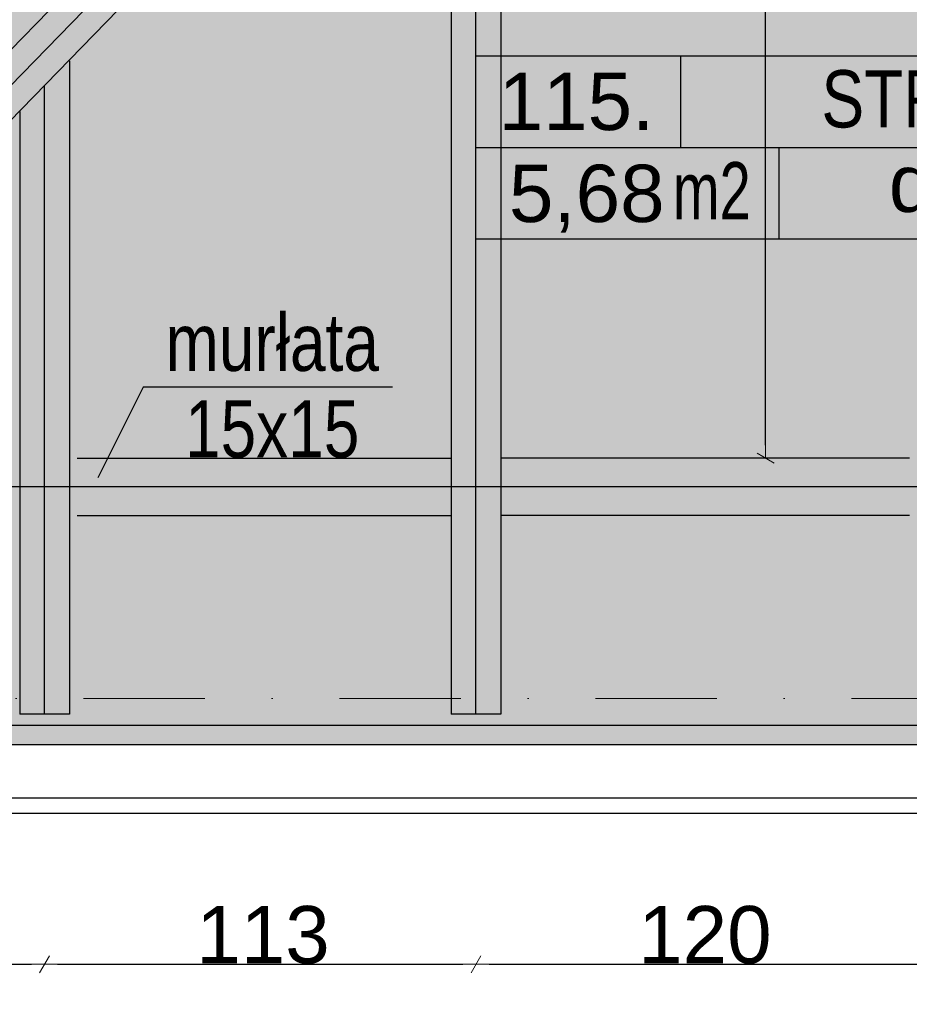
# Model space of a CAD drawing. Header units: millimetres. Extents: x 75999 to 132160, y -108895 to -89040.
# Tile 4 of 61: x 84050 to 86380, y -105823 to -103245. Entities that reach past the tile are written whole.
import ezdxf

# ---------------------------------------------------------------- set-up
doc = ezdxf.new("R2010")
doc.units = ezdxf.units.MM
doc.header["$MEASUREMENT"] = 0
doc.linetypes.add('Dot & Dashed', pattern=[670.277762, 317.5, -176.388889, 0, -176.388874])
for name, color, linetype in [('A-OPISY-2', 7, 'Continuous'), ('A-OPISY-3', 7, 'Continuous'), ('detalokna', 7, 'Continuous'), ('DIM MALY', 7, 'Continuous'), ('Nowe_00 ZMIANY', 7, 'Continuous'), ('opisy inne', 7, 'Continuous'), ('OSIE', 7, 'Continuous'), ('podwaliny', 7, 'Continuous'), ('Structural - Grid', 7, 'Continuous'), ('WIDOK', 7, 'Continuous'), ('wiezba', 7, 'Continuous')]:
    doc.layers.add(name, color=color, linetype=linetype)
doc.styles.add('STYL_AUTOMATYCZNY_1', font='arial.ttf')
doc.styles.add('STYL_AUTOMATYCZNY_2', font='arial.ttf')
doc.styles.add('STYL_AUTOMATYCZNY_4', font='arial.ttf', dxfattribs={"width": 0.8})
doc.styles.add('STYL_AUTOMATYCZNY_5', font='arial.ttf', dxfattribs={"width": 0.7})
doc.dimstyles.new('STYL_AUTOMATYCZNY__3', dxfattribs={"dimtxt": 150, "dimasz": 34.231941, "dimexe": 0.18, "dimexo": 0.0625, "dimgap": 0, "dimtad": 1, "dimtih": 1, "dimtoh": 1, "dimdec": 0, "dimlfac": 0.1, "dimzin": 0, "dimdsep": 46, "dimtxsty": 'STYL_AUTOMATYCZNY_2', "dimblk": 'ARROWHEAD_2', "dimblk1": 'ARROWHEAD_2', "dimblk2": 'ARROWHEAD_2', "dimcen": 0.09, "dimse1": 1, "dimse2": 1, "dimclrd": 5, "dimclre": 5, "dimclrt": 1, "dimadec": 0, "dimazin": 0, "dimtfac": 1, "dimtdec": 4, "dimtmove": 0, "dimatfit": 3, "dimfxl": 0, "dimtolj": 1, "dimtzin": 0, "dimarcsym": 0})
doc.dimstyles.new('STYL_AUTOMATYCZNY__4', dxfattribs={"dimtxt": 150, "dimasz": 34.231941, "dimexe": 0.18, "dimexo": 0.0625, "dimgap": 0, "dimtad": 1, "dimdec": 0, "dimlfac": 0.1, "dimzin": 0, "dimdsep": 46, "dimtxsty": 'STYL_AUTOMATYCZNY_2', "dimblk": 'ARROWHEAD_2', "dimblk1": 'ARROWHEAD_2', "dimblk2": 'ARROWHEAD_2', "dimcen": 0.09, "dimse1": 1, "dimse2": 1, "dimclrd": 5, "dimclre": 5, "dimclrt": 1, "dimadec": 0, "dimazin": 0, "dimtfac": 1, "dimtdec": 4, "dimtmove": 0, "dimatfit": 3, "dimfxl": 0, "dimtolj": 1, "dimtzin": 0, "dimarcsym": 0})
doc.dimstyles.new('STYL_AUTOMATYCZNY__7', dxfattribs={"dimtxt": 0.18, "dimasz": 91.2, "dimexe": 0.18, "dimexo": 0.0625, "dimgap": 0, "dimtad": 0, "dimtih": 1, "dimtoh": 1, "dimdec": 4, "dimzin": 0, "dimdsep": 46, "dimcen": 0.09, "dimadec": 0, "dimazin": 0, "dimtfac": 1, "dimtdec": 4, "dimtmove": 0, "dimatfit": 3, "dimldrblk": 'ARROWHEAD_11', "dimfxl": 0, "dimtolj": 1, "dimtzin": 0, "dimarcsym": 0})

# ---------------------------------------------------------------- blocks, each defined once
blk = doc.blocks.new('ARROWHEAD_2')
at = {"color": 0, "linetype": 'Continuous', "lineweight": 0}
for p, q in [((0, 0), (-1, 0)), ((-0.378, -0.655), (0.378, 0.655))]:
    blk.add_line(p, q, dxfattribs=at)
blk = doc.blocks.new('*D370')
at = {"layer": 'Defpoints', "color": 0}
for p in [(87564.1, -105009.4), (82414.1, -105062.3), (82414.1, -106621.5)]:
    blk.add_point(p, dxfattribs=at)
at = {"layer": 'DIM MALY', "color": 5, "lineweight": -2}
blk.add_line((87529.9, -106621.5), (82448.4, -106621.5), dxfattribs=at)
at = {"layer": 'DIM MALY', "color": 5, "lineweight": -2, "xscale": 34.23194115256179, "yscale": 34.23194115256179, "zscale": 34.23194115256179, "rotation": 180}
blk.add_blockref('ARROWHEAD_2', (82414.1, -106621.5), dxfattribs=at)
at = {"layer": 'DIM MALY', "color": 5, "lineweight": -2, "xscale": 34.23194115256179, "yscale": 34.23194115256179, "zscale": 34.23194115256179}
blk.add_blockref('ARROWHEAD_2', (87564.1, -106621.5), dxfattribs=at)
at = {"layer": 'DIM MALY', "color": 1, "insert": (84988.8, -106544.9), "char_height": 150, "attachment_point": 5, "style": 'STYL_AUTOMATYCZNY_2'}
blk.add_mtext('\\A1;515', dxfattribs=at)
blk = doc.blocks.new('*D372')
at = {"layer": 'Defpoints', "color": 0}
for p in [(87564.1, -105009.4), (82414.1, -105062.3), (87564.1, -106621.5)]:
    blk.add_point(p, dxfattribs=at)
at = {"layer": 'DIM MALY', "color": 5, "lineweight": -2}
blk.add_line((82448.4, -106621.5), (87529.9, -106621.5), dxfattribs=at)
at = {"layer": 'DIM MALY', "color": 5, "lineweight": -2, "xscale": 34.23194115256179, "yscale": 34.23194115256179, "zscale": 34.23194115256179, "rotation": 180}
blk.add_blockref('ARROWHEAD_2', (82414.1, -106621.5), dxfattribs=at)
at = {"layer": 'DIM MALY', "color": 5, "lineweight": -2, "xscale": 34.23194115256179, "yscale": 34.23194115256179, "zscale": 34.23194115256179}
blk.add_blockref('ARROWHEAD_2', (87564.1, -106621.5), dxfattribs=at)
at = {"layer": 'DIM MALY', "color": 1, "insert": (84988.8, -106544.9), "char_height": 150, "attachment_point": 5, "style": 'STYL_AUTOMATYCZNY_2'}
blk.add_mtext('\\A1;515', dxfattribs=at)
blk = doc.blocks.new('*D373')
at = {"layer": 'Defpoints', "color": 0}
for p in [(87564.1, -105009.4), (82414.1, -105062.3), (87564.1, -106621.5)]:
    blk.add_point(p, dxfattribs=at)
at = {"layer": 'DIM MALY', "color": 5, "lineweight": -2}
blk.add_line((82448.4, -106621.5), (87529.9, -106621.5), dxfattribs=at)
at = {"layer": 'DIM MALY', "color": 5, "lineweight": -2, "xscale": 34.23194115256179, "yscale": 34.23194115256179, "zscale": 34.23194115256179, "rotation": 180}
blk.add_blockref('ARROWHEAD_2', (82414.1, -106621.5), dxfattribs=at)
at = {"layer": 'DIM MALY', "color": 5, "lineweight": -2, "xscale": 34.23194115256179, "yscale": 34.23194115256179, "zscale": 34.23194115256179}
blk.add_blockref('ARROWHEAD_2', (87564.1, -106621.5), dxfattribs=at)
at = {"layer": 'DIM MALY', "color": 1, "insert": (84988.8, -106544.9), "char_height": 150, "attachment_point": 5, "style": 'STYL_AUTOMATYCZNY_2'}
blk.add_mtext('\\A1;515', dxfattribs=at)
blk = doc.blocks.new('*D437')
at = {"layer": 'Defpoints', "color": 0}
for p in [(86127.4, -101163), (86004.2, -104392.9), (86127.4, -104392.9)]:
    blk.add_point(p, dxfattribs=at)
at = {"layer": 'DIM MALY', "color": 5, "lineweight": -2}
for p, q in [((86004.2, -101197.2), (86004.2, -102612.7)), ((86004.2, -104358.7), (86004.2, -102944))]:
    blk.add_line(p, q, dxfattribs=at)
at = {"layer": 'DIM MALY', "color": 5, "lineweight": -2, "xscale": 34.23194115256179, "yscale": 34.23194115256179, "zscale": 34.23194115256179}
for p, rotation in [((86004.2, -101163), 90), ((86004.2, -104392.9), 270)]:
    blk.add_blockref('ARROWHEAD_2', p, dxfattribs=dict(at, rotation=rotation))
at = {"layer": 'DIM MALY', "color": 1, "insert": (86004.2, -102778.3), "char_height": 150, "attachment_point": 5, "rotation": 90, "style": 'STYL_AUTOMATYCZNY_2'}
blk.add_mtext('\\A1;323', dxfattribs=at)
blk = doc.blocks.new('*D444')
at = {"layer": 'Defpoints', "color": 0}
for p in [(83137.9, -104230.6), (84115.5, -105062.8), (84115.5, -105717.8)]:
    blk.add_point(p, dxfattribs=at)
at = {"layer": 'DIM MALY', "color": 5, "lineweight": -2}
blk.add_line((83172.1, -105717.8), (84081.2, -105717.8), dxfattribs=at)
at = {"layer": 'DIM MALY', "color": 5, "lineweight": -2, "xscale": 34.23194115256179, "yscale": 34.23194115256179, "zscale": 34.23194115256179, "rotation": 180}
blk.add_blockref('ARROWHEAD_2', (83137.9, -105717.8), dxfattribs=at)
at = {"layer": 'DIM MALY', "color": 5, "lineweight": -2, "xscale": 34.23194115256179, "yscale": 34.23194115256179, "zscale": 34.23194115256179}
blk.add_blockref('ARROWHEAD_2', (84115.5, -105717.8), dxfattribs=at)
at = {"layer": 'DIM MALY', "color": 1, "insert": (83626.4, -105641.2), "char_height": 150, "attachment_point": 5, "style": 'STYL_AUTOMATYCZNY_2'}
blk.add_mtext('\\A1;98', dxfattribs=at)
blk = doc.blocks.new('*D445')
at = {"layer": 'Defpoints', "color": 0}
for p in [(83137.9, -104230.6), (84115.5, -105062.8), (84115.5, -105717.8)]:
    blk.add_point(p, dxfattribs=at)
at = {"layer": 'DIM MALY', "color": 5, "lineweight": -2}
blk.add_line((83172.1, -105717.8), (84081.2, -105717.8), dxfattribs=at)
at = {"layer": 'DIM MALY', "color": 5, "lineweight": -2, "xscale": 34.23194115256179, "yscale": 34.23194115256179, "zscale": 34.23194115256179, "rotation": 180}
blk.add_blockref('ARROWHEAD_2', (83137.9, -105717.8), dxfattribs=at)
at = {"layer": 'DIM MALY', "color": 5, "lineweight": -2, "xscale": 34.23194115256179, "yscale": 34.23194115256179, "zscale": 34.23194115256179}
blk.add_blockref('ARROWHEAD_2', (84115.5, -105717.8), dxfattribs=at)
at = {"layer": 'DIM MALY', "color": 1, "insert": (83626.4, -105641.2), "char_height": 150, "attachment_point": 5, "style": 'STYL_AUTOMATYCZNY_2'}
blk.add_mtext('\\A1;98', dxfattribs=at)
blk = doc.blocks.new('*D446')
at = {"layer": 'Defpoints', "color": 0}
for p in [(84115.5, -105062.8), (85245.5, -105062.8), (85245.5, -105717.8)]:
    blk.add_point(p, dxfattribs=at)
at = {"layer": 'DIM MALY', "color": 5, "lineweight": -2}
blk.add_line((84149.7, -105717.8), (85211.2, -105717.8), dxfattribs=at)
at = {"layer": 'DIM MALY', "color": 5, "lineweight": -2, "xscale": 34.23194115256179, "yscale": 34.23194115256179, "zscale": 34.23194115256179, "rotation": 180}
blk.add_blockref('ARROWHEAD_2', (84115.5, -105717.8), dxfattribs=at)
at = {"layer": 'DIM MALY', "color": 5, "lineweight": -2, "xscale": 34.23194115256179, "yscale": 34.23194115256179, "zscale": 34.23194115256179}
blk.add_blockref('ARROWHEAD_2', (85245.5, -105717.8), dxfattribs=at)
at = {"layer": 'DIM MALY', "color": 1, "insert": (84687.7, -105641.2), "char_height": 150, "attachment_point": 5, "style": 'STYL_AUTOMATYCZNY_2'}
blk.add_mtext('\\A1;113', dxfattribs=at)
blk = doc.blocks.new('*D447')
at = {"layer": 'Defpoints', "color": 0}
for p in [(83137.9, -104230.6), (84115.5, -105062.8), (84115.5, -105717.8)]:
    blk.add_point(p, dxfattribs=at)
at = {"layer": 'DIM MALY', "color": 5, "lineweight": -2}
blk.add_line((83172.1, -105717.8), (84081.2, -105717.8), dxfattribs=at)
at = {"layer": 'DIM MALY', "color": 5, "lineweight": -2, "xscale": 34.23194115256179, "yscale": 34.23194115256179, "zscale": 34.23194115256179, "rotation": 180}
blk.add_blockref('ARROWHEAD_2', (83137.9, -105717.8), dxfattribs=at)
at = {"layer": 'DIM MALY', "color": 5, "lineweight": -2, "xscale": 34.23194115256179, "yscale": 34.23194115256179, "zscale": 34.23194115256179}
blk.add_blockref('ARROWHEAD_2', (84115.5, -105717.8), dxfattribs=at)
at = {"layer": 'DIM MALY', "color": 1, "insert": (83626.4, -105641.2), "char_height": 150, "attachment_point": 5, "style": 'STYL_AUTOMATYCZNY_2'}
blk.add_mtext('\\A1;98', dxfattribs=at)
blk = doc.blocks.new('*D448')
at = {"layer": 'Defpoints', "color": 0}
for p in [(84115.5, -105062.8), (85245.5, -105062.8), (85245.5, -105717.8)]:
    blk.add_point(p, dxfattribs=at)
at = {"layer": 'DIM MALY', "color": 5, "lineweight": -2}
blk.add_line((84149.7, -105717.8), (85211.2, -105717.8), dxfattribs=at)
at = {"layer": 'DIM MALY', "color": 5, "lineweight": -2, "xscale": 34.23194115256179, "yscale": 34.23194115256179, "zscale": 34.23194115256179, "rotation": 180}
blk.add_blockref('ARROWHEAD_2', (84115.5, -105717.8), dxfattribs=at)
at = {"layer": 'DIM MALY', "color": 5, "lineweight": -2, "xscale": 34.23194115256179, "yscale": 34.23194115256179, "zscale": 34.23194115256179}
blk.add_blockref('ARROWHEAD_2', (85245.5, -105717.8), dxfattribs=at)
at = {"layer": 'DIM MALY', "color": 1, "insert": (84687.7, -105641.2), "char_height": 150, "attachment_point": 5, "style": 'STYL_AUTOMATYCZNY_2'}
blk.add_mtext('\\A1;113', dxfattribs=at)
blk = doc.blocks.new('*D449')
at = {"layer": 'Defpoints', "color": 0}
for p in [(85245.5, -105062.8), (86445.5, -105062.8), (86445.5, -105717.8)]:
    blk.add_point(p, dxfattribs=at)
at = {"layer": 'DIM MALY', "color": 5, "lineweight": -2}
blk.add_line((85279.7, -105717.8), (86411.2, -105717.8), dxfattribs=at)
at = {"layer": 'DIM MALY', "color": 5, "lineweight": -2, "xscale": 34.23194115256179, "yscale": 34.23194115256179, "zscale": 34.23194115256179, "rotation": 180}
blk.add_blockref('ARROWHEAD_2', (85245.5, -105717.8), dxfattribs=at)
at = {"layer": 'DIM MALY', "color": 5, "lineweight": -2, "xscale": 34.23194115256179, "yscale": 34.23194115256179, "zscale": 34.23194115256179}
blk.add_blockref('ARROWHEAD_2', (86445.5, -105717.8), dxfattribs=at)
at = {"layer": 'DIM MALY', "color": 1, "insert": (85845.1, -105641.2), "char_height": 150, "attachment_point": 5, "style": 'STYL_AUTOMATYCZNY_2'}
blk.add_mtext('\\A1;120', dxfattribs=at)
blk = doc.blocks.new('*D450')
at = {"layer": 'Defpoints', "color": 0}
for p in [(83137.9, -104230.6), (84115.5, -105062.8), (84115.5, -105717.8)]:
    blk.add_point(p, dxfattribs=at)
at = {"layer": 'DIM MALY', "color": 5, "lineweight": -2}
blk.add_line((83172.1, -105717.8), (84081.2, -105717.8), dxfattribs=at)
at = {"layer": 'DIM MALY', "color": 5, "lineweight": -2, "xscale": 34.23194115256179, "yscale": 34.23194115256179, "zscale": 34.23194115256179, "rotation": 180}
blk.add_blockref('ARROWHEAD_2', (83137.9, -105717.8), dxfattribs=at)
at = {"layer": 'DIM MALY', "color": 5, "lineweight": -2, "xscale": 34.23194115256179, "yscale": 34.23194115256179, "zscale": 34.23194115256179}
blk.add_blockref('ARROWHEAD_2', (84115.5, -105717.8), dxfattribs=at)
at = {"layer": 'DIM MALY', "color": 1, "insert": (83626.4, -105641.2), "char_height": 150, "attachment_point": 5, "style": 'STYL_AUTOMATYCZNY_2'}
blk.add_mtext('\\A1;98', dxfattribs=at)
blk = doc.blocks.new('*D451')
at = {"layer": 'Defpoints', "color": 0}
for p in [(84115.5, -105062.8), (85245.5, -105062.8), (85245.5, -105717.8)]:
    blk.add_point(p, dxfattribs=at)
at = {"layer": 'DIM MALY', "color": 5, "lineweight": -2}
blk.add_line((84149.7, -105717.8), (85211.2, -105717.8), dxfattribs=at)
at = {"layer": 'DIM MALY', "color": 5, "lineweight": -2, "xscale": 34.23194115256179, "yscale": 34.23194115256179, "zscale": 34.23194115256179, "rotation": 180}
blk.add_blockref('ARROWHEAD_2', (84115.5, -105717.8), dxfattribs=at)
at = {"layer": 'DIM MALY', "color": 5, "lineweight": -2, "xscale": 34.23194115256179, "yscale": 34.23194115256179, "zscale": 34.23194115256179}
blk.add_blockref('ARROWHEAD_2', (85245.5, -105717.8), dxfattribs=at)
at = {"layer": 'DIM MALY', "color": 1, "insert": (84687.7, -105641.2), "char_height": 150, "attachment_point": 5, "style": 'STYL_AUTOMATYCZNY_2'}
blk.add_mtext('\\A1;113', dxfattribs=at)
blk = doc.blocks.new('*D452')
at = {"layer": 'Defpoints', "color": 0}
for p in [(85245.5, -105062.8), (86445.5, -105062.8), (86445.5, -105717.8)]:
    blk.add_point(p, dxfattribs=at)
at = {"layer": 'DIM MALY', "color": 5, "lineweight": -2}
blk.add_line((85279.7, -105717.8), (86411.2, -105717.8), dxfattribs=at)
at = {"layer": 'DIM MALY', "color": 5, "lineweight": -2, "xscale": 34.23194115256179, "yscale": 34.23194115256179, "zscale": 34.23194115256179, "rotation": 180}
blk.add_blockref('ARROWHEAD_2', (85245.5, -105717.8), dxfattribs=at)
at = {"layer": 'DIM MALY', "color": 5, "lineweight": -2, "xscale": 34.23194115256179, "yscale": 34.23194115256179, "zscale": 34.23194115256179}
blk.add_blockref('ARROWHEAD_2', (86445.5, -105717.8), dxfattribs=at)
at = {"layer": 'DIM MALY', "color": 1, "insert": (85845.1, -105641.2), "char_height": 150, "attachment_point": 5, "style": 'STYL_AUTOMATYCZNY_2'}
blk.add_mtext('\\A1;120', dxfattribs=at)
blk = doc.blocks.new('ARROWHEAD_11')
at = {"color": 0, "linetype": 'Continuous', "lineweight": 0}
blk.add_line((0, 0), (-1, 0), dxfattribs=at)
at = {"color": 0, "linetype": 'Continuous', "lineweight": 0, "const_width": 0.25, "flags": 128}
blk.add_lwpolyline([(-0.125, 0, 1), (0.125, 0, 1)], format="xyb", close=True, dxfattribs=at)

msp = doc.modelspace()

# ---------------------------------------------------------------- hatches: boundary and pattern name
at = {"layer": 'Nowe_00 ZMIANY'}
msp.add_hatch(color=256, dxfattribs=at).paths.add_polyline_path([(82378.1, -101162.8), (86069.2, -101163), (86069.2, -101123), (87762.4, -101122.8), (87762.4, -102100.8), (87662.4, -102100.8), (87662.4, -102410.8), (87574.3, -102411.9), (87574.3, -103580.4), (87592.9, -104560.9), (87592.9, -105142.8), (82378.1, -105142.8)])

# ---------------------------------------------------------------- linework, layer by layer
at = {"layer": 'A-OPISY-3'}
for p, q in [((85781.6, -103339), (85781.6, -103579.1)), ((85245.5, -103579), (87245.4, -103579)), ((86038.4, -103579.1), (86038.4, -103819))]:
    msp.add_line(p, q, dxfattribs=at)
msp.add_lwpolyline([(85245.5, -103819), (85245.5, -103339), (87245.4, -103339), (87245.4, -103819)], close=True, dxfattribs=at)
at = {"layer": 'detalokna'}
msp.add_line((87564.1, -105092.8), (82424.1, -105092.8), dxfattribs=at)
at = {"layer": 'Nowe_00 ZMIANY', "flags": 128}
msp.add_lwpolyline([(82378.1, -101162.8), (86069.2, -101163), (86069.2, -101123), (87762.4, -101122.8), (87762.4, -102100.8), (87662.4, -102100.8), (87662.4, -102410.8), (87574.3, -102411.9), (87574.3, -103580.4), (87592.9, -104560.9), (87592.9, -105142.8), (82378.1, -105142.8)], close=True, dxfattribs=at)
at = {"layer": 'opisy inne'}
msp.add_lwpolyline([(85026.6, -104206.7), (84373.6, -104206.7), (84254.8, -104444.3)], dxfattribs=at)
at = {"layer": 'OSIE'}
for p, q in [((82472.9, -105011.5), (86323.1, -101059.5)), ((85245.5, -105062.8), (85245.5, -102258.8)), ((84115.5, -105062.8), (84115.5, -103418.7)), ((87558.9, -104467.9), (83015.3, -104467.9))]:
    msp.add_line(p, q, dxfattribs=at)
at = {"layer": 'podwaliny'}
for p, q in [((84201.3, -104392.9), (85180.5, -104392.9)), ((86380.5, -104392.9), (85310.5, -104392.9)), ((84201.3, -104542.9), (85180.5, -104542.9)), ((86380.5, -104542.9), (85310.5, -104542.9))]:
    msp.add_line(p, q, dxfattribs=at)
at = {"layer": 'Structural - Grid', "linetype": 'Dot & Dashed', "lineweight": 15}
msp.add_line((118724.5, -105021.8), (80780, -105021.8), dxfattribs=at)
at = {"layer": 'WIDOK'}
msp.add_line((87564.1, -105322.8), (82194.1, -105322.8), dxfattribs=at)
for points in [[(87592.9, -105282.8), (82238.1, -105282.8), (82238.1, -101162.8)], [(87592.9, -105142.8), (82378.1, -105142.8), (82378.1, -101162.8)]]:
    msp.add_lwpolyline(points, dxfattribs=at)
at = {"layer": 'wiezba'}
for p, q in [((82427.5, -104964.9), (86161.5, -101132.3)), ((82518.2, -105058.1), (86253.7, -101218.9)), ((85310.5, -102192.1), (85310.5, -105062.8)), ((85180.5, -102325.5), (85180.5, -105062.8)), ((84180.5, -103352), (84180.5, -105062.8)), ((84050.5, -103485.4), (84050.5, -105062.8)), ((84180.5, -105062.8), (84050.5, -105062.8)), ((85310.5, -105062.8), (85180.5, -105062.8))]:
    msp.add_line(p, q, dxfattribs=at)

# ---------------------------------------------------------------- texts
at = {"layer": 'A-OPISY-2', "char_height": 150}
for s, insert, attachment_point, style in [('\\A1;{\\pql;\\fArial|b0|i0|c238|p0;\\W1.000000;115.}', (85304.8, -103535.7), 7, 'STYL_AUTOMATYCZNY_1'), ('\\A1;{\\pql;\\fArial|b0|i0|c238|p0;\\W0.800000;STRYCH 2}', (86150.4, -103529), 7, 'STYL_AUTOMATYCZNY_4'), ('\\A1;{\\pql;\\fArial|b0|i0|c238|p0;\\W1.000000;deski}', (86326.9, -103750.1), 7, 'STYL_AUTOMATYCZNY_1'), ('\\A1;{\\pqr;\\fArial|b0|i0|c238|p0;\\W0.700000;m2}', (85965.1, -103617.6), 3, 'STYL_AUTOMATYCZNY_5'), ('\\A1;{\\pql;\\fArial|b0|i0|c238|p0;\\W1.000000;5,68}', (85331.8, -103802.3), 7, 'STYL_AUTOMATYCZNY_1')]:
    msp.add_mtext(s, dxfattribs=dict(at, insert=insert, attachment_point=attachment_point, style=style))
at = {"layer": 'opisy inne', "insert": (84711.8, -104203.6), "char_height": 150, "attachment_point": 5, "line_spacing_factor": 0.906268, "style": 'STYL_AUTOMATYCZNY_4'}
msp.add_mtext('\\A1;{\\pqc;\\fArial|b0|i0|c238|p0;\\W0.800000;murłata \\P\\pqc;\\fArial|b0|i0|c238|p0;\\W0.800000;15x15}', dxfattribs=at)

# ---------------------------------------------------------------- dimensions: what is measured, and where the dimension line sits
at = {"layer": 'DIM MALY'}
dim = msp.add_linear_dim(base=(86004.2, -104392.9), p1=(86127.4, -101163), p2=(86127.4, -104392.9), angle=270, dimstyle='STYL_AUTOMATYCZNY__4', dxfattribs=at)
dim.commit()
dim.dimension.update_dxf_attribs({"geometry": '*D437', "text_midpoint": (86004.2, -102778.3), "dimtype": 160, "text_rotation": 90})
for base, p1, p2, picture, middle in [((84115.5, -105717.8), (83137.9, -104230.6), (84115.5, -105062.8), '*D444', (83626.4, -105717.8)), ((84115.5, -105717.8), (83137.9, -104230.6), (84115.5, -105062.8), '*D445', (83626.4, -105717.8)), ((84115.5, -105717.8), (83137.9, -104230.6), (84115.5, -105062.8), '*D447', (83626.4, -105717.8)), ((84115.5, -105717.8), (83137.9, -104230.6), (84115.5, -105062.8), '*D450', (83626.4, -105717.8)), ((87564.1, -106621.5), (82414.1, -105062.3), (87564.1, -105009.4), '*D372', (84988.8, -106621.5)), ((87564.1, -106621.5), (82414.1, -105062.3), (87564.1, -105009.4), '*D373', (84988.8, -106621.5)), ((85245.5, -105717.8), (84115.5, -105062.8), (85245.5, -105062.8), '*D446', (84687.7, -105717.8)), ((85245.5, -105717.8), (84115.5, -105062.8), (85245.5, -105062.8), '*D448', (84687.7, -105717.8)), ((85245.5, -105717.8), (84115.5, -105062.8), (85245.5, -105062.8), '*D451', (84687.7, -105717.8)), ((86445.5, -105717.8), (85245.5, -105062.8), (86445.5, -105062.8), '*D449', (85845.1, -105717.8)), ((86445.5, -105717.8), (85245.5, -105062.8), (86445.5, -105062.8), '*D452', (85845.1, -105717.8))]:
    dim = msp.add_linear_dim(base=base, p1=p1, p2=p2, dimstyle='STYL_AUTOMATYCZNY__3', dxfattribs=at)
    dim.commit()
    dim.dimension.update_dxf_attribs({"geometry": picture, "text_midpoint": middle, "dimtype": 160})
dim = msp.add_linear_dim(base=(82414.1, -106621.5), p1=(87564.1, -105009.4), p2=(82414.1, -105062.3), angle=180, dimstyle='STYL_AUTOMATYCZNY__3', dxfattribs=at)
dim.commit()
dim.dimension.update_dxf_attribs({"geometry": '*D370', "text_midpoint": (84988.8, -106621.5), "dimtype": 160})

# ---------------------------------------------------------------- leaders
at = {"layer": 'Nowe_00 ZMIANY', "annotation_type": 0, "has_hookline": 1, "hookline_direction": 0, "text_width": 7240.1}
msp.add_leader([(83077.3, -104811.4), (83077.3, -107666), (83209, -107633.5)], dimstyle='STYL_AUTOMATYCZNY__7', dxfattribs=at)

doc.saveas('drawing.dxf')
